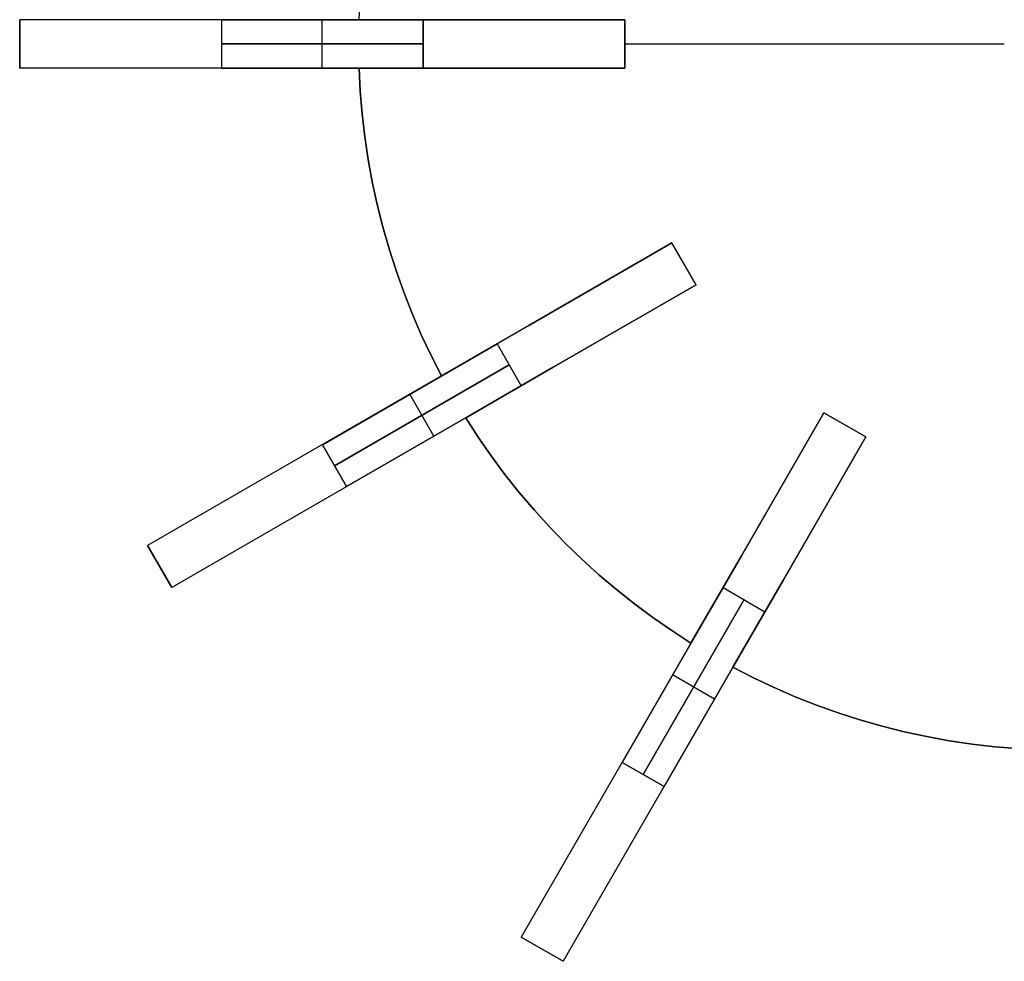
# Model space of a CAD drawing. Header units: millimetres. Extents: x 161 to 3923, y -487 to 1291.
# Tile 21 of 40: x 2188 to 2432, y 67 to 300. Entities that reach past the tile are written whole.
import ezdxf

# ---------------------------------------------------------------- set-up
doc = ezdxf.new("R2010")
doc.units = ezdxf.units.MM
doc.layers.add('Predeterminada', color=7, linetype='Continuous')

msp = doc.modelspace()

# ---------------------------------------------------------------- linework, layer by layer
at = {"layer": 'Predeterminada', "color": 254, "true_color": 0xf3e5b7}
for points in [[(2272.25, 299.92), (2272.54, 305.6), (2273.01, 311.27), (2273.66, 316.92), (2274.5, 322.55), (2275.52, 328.14), (2276.73, 333.7), (2278.11, 339.22), (2279.67, 344.69), (2281.41, 350.1), (2283.32, 355.46), (2285.41, 360.75), (2287.66, 365.97), (2290.09, 371.11), (2292.68, 376.18)], [(2188.14, 299.92), (2188.14, 287.92)], [(2188.14, 299.92), (2188.14, 287.92)], [(2338.14, 299.92), (2188.14, 299.92)], [(2188.14, 287.92), (2188.14, 299.92)], [(2288.14, 299.92), (2238.14, 299.92)], [(2238.14, 299.92), (2288.14, 299.92)], [(2238.14, 299.92), (2238.14, 287.92)], [(2238.14, 299.92), (2238.14, 287.92)], [(2263.14, 287.92), (2263.14, 299.92)], [(2263.14, 287.92), (2263.14, 299.92)], [(2297.26, 299.92), (2272.25, 299.92)], [(2272.25, 299.92), (2297.26, 299.92)], [(2288.14, 287.92), (2288.14, 299.92)], [(2288.14, 299.92), (2288.14, 287.92)], [(2338.14, 299.92), (2297.26, 299.92)], [(2297.26, 299.92), (2338.14, 299.92)], [(2338.14, 287.92), (2338.14, 299.92)], [(2338.14, 299.92), (2338.14, 287.92)], [(2338.14, 287.92), (2338.14, 299.92)], [(2338.14, 287.92), (2338.14, 299.92)], [(2338.14, 287.92), (2338.14, 299.92)], [(2338.14, 287.92), (2338.14, 299.92)], [(2238.14, 293.92), (2288.14, 293.92)], [(2288.14, 293.92), (2238.14, 293.92)], [(2338.14, 293.92), (2432.14, 293.92)], [(2338.14, 293.92), (2432.14, 293.92)], [(2338.14, 287.92), (2188.14, 287.92)], [(2238.14, 287.92), (2288.14, 287.92)], [(2288.14, 287.92), (2238.14, 287.92)], [(2292.68, 211.67), (2290.09, 216.73), (2287.66, 221.88), (2285.41, 227.1), (2283.32, 232.39), (2281.41, 237.75), (2279.67, 243.16), (2278.11, 248.63), (2276.73, 254.15), (2275.52, 259.71), (2274.5, 265.3), (2273.66, 270.93), (2273.01, 276.58), (2272.54, 282.24), (2272.25, 287.92)], [(2272.25, 287.92), (2272.54, 282.24), (2273.01, 276.58), (2273.66, 270.93), (2274.5, 265.3), (2275.52, 259.71), (2276.73, 254.15), (2278.11, 248.63), (2279.67, 243.16), (2281.41, 237.75), (2283.32, 232.39), (2285.41, 227.1), (2287.66, 221.88), (2290.09, 216.73), (2292.68, 211.67)], [(2272.25, 287.92), (2297.26, 287.92)], [(2297.26, 287.92), (2272.25, 287.92)], [(2292.68, 211.67), (2290.09, 216.73), (2287.66, 221.88), (2285.41, 227.1), (2283.32, 232.39), (2281.41, 237.75), (2279.67, 243.16), (2278.11, 248.63), (2276.73, 254.15), (2275.52, 259.71), (2274.5, 265.3), (2273.66, 270.93), (2273.01, 276.58), (2272.54, 282.24), (2272.25, 287.92)], [(2297.26, 287.92), (2338.14, 287.92)], [(2338.14, 287.92), (2297.26, 287.92)], [(2349.75, 244.62), (2219.84, 169.62)], [(2349.75, 244.62), (2314.34, 224.18)], [(2314.34, 224.18), (2349.75, 244.62)], [(2355.75, 234.23), (2349.75, 244.62)], [(2355.75, 234.23), (2349.75, 244.62)], [(2355.75, 234.23), (2349.75, 244.62)], [(2355.75, 234.23), (2349.75, 244.62)], [(2355.75, 234.23), (2349.75, 244.62)], [(2355.75, 234.23), (2349.75, 244.62)], [(2355.75, 234.23), (2225.84, 159.23)], [(2320.34, 213.79), (2355.75, 234.23)], [(2355.75, 234.23), (2320.34, 213.79)], [(2314.34, 224.18), (2292.68, 211.67)], [(2292.68, 211.67), (2314.34, 224.18)], [(2306.45, 219.62), (2263.15, 194.62)], [(2263.15, 194.62), (2306.45, 219.62)], [(2306.45, 219.62), (2312.45, 209.23)], [(2306.45, 219.62), (2312.45, 209.23)], [(2266.15, 189.42), (2309.45, 214.42)], [(2309.45, 214.42), (2266.15, 189.42)], [(2298.68, 201.28), (2320.34, 213.79)], [(2320.34, 213.79), (2298.68, 201.28)], [(2269.15, 184.23), (2312.45, 209.23)], [(2312.45, 209.23), (2269.15, 184.23)], [(2290.8, 196.73), (2284.8, 207.12)], [(2290.8, 196.73), (2284.8, 207.12)], [(2387.45, 202.53), (2312.45, 72.62)], [(2387.45, 202.53), (2367.01, 167.12)], [(2367.01, 167.12), (2387.45, 202.53)], [(2397.84, 196.53), (2387.45, 202.53)], [(2397.84, 196.53), (2387.45, 202.53)], [(2397.84, 196.53), (2387.45, 202.53)], [(2387.45, 202.53), (2397.84, 196.53)], [(2397.84, 196.53), (2387.45, 202.53)], [(2397.84, 196.53), (2387.45, 202.53)], [(2397.84, 196.53), (2387.45, 202.53)], [(2354.5, 145.46), (2349.72, 148.55), (2345.05, 151.79), (2340.49, 155.18), (2336.04, 158.72), (2331.7, 162.4), (2327.49, 166.22), (2323.4, 170.18), (2319.45, 174.27), (2315.62, 178.48), (2311.94, 182.81), (2308.4, 187.27), (2305.01, 191.83), (2301.77, 196.5), (2298.68, 201.28)], [(2298.68, 201.28), (2301.77, 196.5), (2305.01, 191.83), (2308.4, 187.27), (2311.94, 182.81), (2315.62, 178.48), (2319.45, 174.27), (2323.4, 170.18), (2327.49, 166.22), (2331.7, 162.4), (2336.04, 158.72), (2340.49, 155.18), (2345.05, 151.79), (2349.72, 148.55), (2354.5, 145.46)], [(2354.5, 145.46), (2349.72, 148.55), (2345.05, 151.79), (2340.49, 155.18), (2336.04, 158.72), (2331.7, 162.4), (2327.49, 166.22), (2323.4, 170.18), (2319.45, 174.27), (2315.62, 178.48), (2311.94, 182.81), (2308.4, 187.27), (2305.01, 191.83), (2301.77, 196.5), (2298.68, 201.28)], [(2397.84, 196.53), (2322.84, 66.62)], [(2377.4, 161.12), (2397.84, 196.53)], [(2397.84, 196.53), (2377.4, 161.12)], [(2269.15, 184.23), (2263.15, 194.62)], [(2263.15, 194.62), (2269.15, 184.23)], [(2219.84, 169.62), (2225.84, 159.23)], [(2225.84, 159.23), (2219.84, 169.62)], [(2225.84, 159.23), (2219.84, 169.62)], [(2367.01, 167.12), (2354.5, 145.46)], [(2354.5, 145.46), (2367.01, 167.12)], [(2364.89, 139.46), (2377.4, 161.12)], [(2377.4, 161.12), (2364.89, 139.46)], [(2362.45, 159.23), (2337.45, 115.92)], [(2337.45, 115.92), (2362.45, 159.23)], [(2362.45, 159.23), (2372.84, 153.23)], [(2362.45, 159.23), (2372.84, 153.23)], [(2342.64, 112.92), (2367.64, 156.23)], [(2367.64, 156.23), (2342.64, 112.92)], [(2347.84, 109.92), (2372.84, 153.23)], [(2372.84, 153.23), (2347.84, 109.92)], [(2441.14, 119.03), (2435.46, 119.31), (2429.8, 119.79), (2424.15, 120.44), (2418.52, 121.28), (2412.93, 122.3), (2407.37, 123.5), (2401.85, 124.89), (2396.38, 126.45), (2390.97, 128.19), (2385.61, 130.1), (2380.32, 132.18), (2375.1, 134.44), (2369.96, 136.87), (2364.89, 139.46)], [(2364.89, 139.46), (2369.96, 136.87), (2375.1, 134.44), (2380.32, 132.18), (2385.61, 130.1), (2390.97, 128.19), (2396.38, 126.45), (2401.85, 124.89), (2407.37, 123.5), (2412.93, 122.3), (2418.52, 121.28), (2424.15, 120.44), (2429.8, 119.79), (2435.46, 119.31), (2441.14, 119.03)], [(2441.14, 119.03), (2435.46, 119.31), (2429.8, 119.79), (2424.15, 120.44), (2418.52, 121.28), (2412.93, 122.3), (2407.37, 123.5), (2401.85, 124.89), (2396.38, 126.45), (2390.97, 128.19), (2385.61, 130.1), (2380.32, 132.18), (2375.1, 134.44), (2369.96, 136.87), (2364.89, 139.46)], [(2360.34, 131.57), (2349.95, 137.57)], [(2360.34, 131.57), (2349.95, 137.57)], [(2347.84, 109.92), (2337.45, 115.92)], [(2337.45, 115.92), (2347.84, 109.92)], [(2312.45, 72.62), (2322.84, 66.62)], [(2312.45, 72.62), (2322.84, 66.62)], [(2322.84, 66.62), (2312.45, 72.62)], [(2322.84, 66.62), (2312.45, 72.62)]]:
    msp.add_lwpolyline(points, dxfattribs=at)
at = {"layer": 'Predeterminada', "color": 254, "true_color": 0xf3e5b7, "extrusion": (1, 0, 0)}
for points in [[(299.92, 746.79), (299.92, 1096.79)], [(299.92, 696.79), (299.92, 1146.79)], [(299.92, 874.79), (299.92, 886.79)], [(299.92, 874.79), (299.92, 746.79)], [(299.92, 1096.79), (299.92, 886.79)], [(293.92, 746.79), (293.92, 1096.79)], [(293.92, 874.79), (293.92, 746.79)], [(293.92, 1096.79), (293.92, 886.79)], [(293.92, 886.79), (293.92, 874.79)], [(287.92, 746.79), (287.92, 1096.79)], [(287.92, 696.79), (287.92, 1146.79)], [(287.92, 874.79), (287.92, 886.79)], [(287.92, 874.79), (287.92, 746.79)], [(287.92, 1096.79), (287.92, 886.79)], [(244.62, 874.79), (244.62, 721.79)], [(244.62, 1071.79), (244.62, 886.79)], [(239.42, 874.79), (239.42, 721.79)], [(239.42, 1071.79), (239.42, 886.79)], [(234.23, 874.79), (234.23, 721.79)], [(234.23, 1071.79), (234.23, 886.79)], [(211.67, 874.79), (211.67, 886.79)], [(207.12, 671.79), (207.12, 1121.79)], [(202.53, 874.79), (202.53, 696.79)], [(202.53, 1046.79), (202.53, 886.79)], [(201.28, 874.79), (201.28, 886.79)], [(199.53, 874.79), (199.53, 696.79)], [(199.53, 1046.79), (199.53, 886.79)], [(196.73, 671.79), (196.73, 1121.79)], [(196.53, 874.79), (196.53, 696.79)], [(196.53, 1046.79), (196.53, 886.79)], [(169.62, 721.79), (169.62, 1071.79)], [(164.42, 721.79), (164.42, 1071.79)], [(159.23, 721.79), (159.23, 1071.79)], [(145.46, 874.79), (145.46, 886.79)], [(139.46, 874.79), (139.46, 886.79)], [(137.57, 646.79), (137.57, 1096.79)], [(131.57, 646.79), (131.57, 1096.79)], [(72.62, 696.79), (72.62, 1046.79)], [(69.62, 696.79), (69.62, 1046.79)], [(66.62, 696.79), (66.62, 1046.79)]]:
    msp.add_lwpolyline(points, dxfattribs=at)
at = {"layer": 'Predeterminada', "color": 254, "true_color": 0xf3e5b7, "extrusion": (0, 1, 0)}
for points in [[(-2188.14, 1096.79), (-2188.17, 1098.5), (-2188.26, 1100.2), (-2188.41, 1101.9), (-2188.61, 1103.6), (-2188.87, 1105.29), (-2189.19, 1106.96), (-2189.57, 1108.63), (-2190, 1110.28), (-2190.49, 1111.92), (-2191.03, 1113.53), (-2191.63, 1115.13), (-2192.28, 1116.71), (-2192.99, 1118.26), (-2193.75, 1119.79), (-2194.56, 1121.3), (-2195.42, 1122.77), (-2196.34, 1124.21), (-2197.3, 1125.62), (-2198.3, 1127), (-2199.36, 1128.34), (-2200.46, 1129.65), (-2201.6, 1130.92), (-2202.79, 1132.15), (-2204.02, 1133.33), (-2205.28, 1134.48), (-2206.59, 1135.58), (-2207.93, 1136.63), (-2209.31, 1137.64), (-2210.72, 1138.6), (-2212.17, 1139.51), (-2213.64, 1140.37), (-2215.14, 1141.18), (-2216.67, 1141.94), (-2218.22, 1142.65), (-2219.8, 1143.3), (-2221.4, 1143.9), (-2223.02, 1144.45), (-2224.66, 1144.94), (-2226.31, 1145.37), (-2227.97, 1145.74), (-2229.65, 1146.06), (-2231.34, 1146.32), (-2233.03, 1146.53), (-2234.73, 1146.67), (-2236.44, 1146.76), (-2238.14, 1146.79)], [(-2238.14, 696.79), (-2236.44, 696.82), (-2234.73, 696.91), (-2233.03, 697.05), (-2231.34, 697.26), (-2229.65, 697.52), (-2227.97, 697.84), (-2226.31, 698.21), (-2224.66, 698.64), (-2223.02, 699.13), (-2221.4, 699.68), (-2219.8, 700.28), (-2218.22, 700.93), (-2216.67, 701.64), (-2215.14, 702.4), (-2213.64, 703.21), (-2212.17, 704.07), (-2210.72, 704.98), (-2209.31, 705.94), (-2207.93, 706.95), (-2206.59, 708), (-2205.28, 709.1), (-2204.02, 710.25), (-2202.79, 711.43), (-2201.6, 712.66), (-2200.46, 713.93), (-2199.36, 715.24), (-2198.3, 716.58), (-2197.3, 717.96), (-2196.34, 719.37), (-2195.42, 720.81), (-2194.56, 722.28), (-2193.75, 723.79), (-2192.99, 725.32), (-2192.28, 726.87), (-2191.63, 728.45), (-2191.03, 730.05), (-2190.49, 731.66), (-2190, 733.3), (-2189.57, 734.95), (-2189.19, 736.62), (-2188.87, 738.29), (-2188.61, 739.98), (-2188.41, 741.68), (-2188.26, 743.38), (-2188.17, 745.08), (-2188.14, 746.79)], [(-2338.14, 746.79), (-2338.12, 745.08), (-2338.03, 743.38), (-2337.88, 741.68), (-2337.68, 739.98), (-2337.42, 738.29), (-2337.1, 736.62), (-2336.72, 734.95), (-2336.29, 733.3), (-2335.8, 731.66), (-2335.26, 730.05), (-2334.66, 728.45), (-2334.01, 726.87), (-2333.3, 725.32), (-2332.54, 723.79), (-2331.73, 722.28), (-2330.87, 720.81), (-2329.95, 719.37), (-2328.99, 717.96), (-2327.99, 716.58), (-2326.93, 715.24), (-2325.83, 713.93), (-2324.69, 712.66), (-2323.5, 711.43), (-2322.27, 710.25), (-2321.01, 709.1), (-2319.7, 708), (-2318.36, 706.95), (-2316.98, 705.94), (-2315.57, 704.98), (-2314.12, 704.07), (-2312.65, 703.21), (-2311.15, 702.4), (-2309.62, 701.64), (-2308.06, 700.93), (-2306.49, 700.28), (-2304.89, 699.68), (-2303.27, 699.13), (-2301.63, 698.64), (-2299.98, 698.21), (-2298.32, 697.84), (-2296.64, 697.52), (-2294.95, 697.26), (-2293.26, 697.05), (-2291.56, 696.91), (-2289.85, 696.82), (-2288.14, 696.79)], [(-2288.14, 1146.79), (-2289.85, 1146.76), (-2291.56, 1146.67), (-2293.26, 1146.53), (-2294.95, 1146.32), (-2296.64, 1146.06), (-2298.32, 1145.74), (-2299.98, 1145.37), (-2301.63, 1144.94), (-2303.27, 1144.45), (-2304.89, 1143.9), (-2306.49, 1143.3), (-2308.06, 1142.65), (-2309.62, 1141.94), (-2311.15, 1141.18), (-2312.65, 1140.37), (-2314.12, 1139.51), (-2315.57, 1138.6), (-2316.98, 1137.64), (-2318.36, 1136.63), (-2319.7, 1135.58), (-2321.01, 1134.48), (-2322.27, 1133.33), (-2323.5, 1132.15), (-2324.69, 1130.92), (-2325.83, 1129.65), (-2326.93, 1128.34), (-2327.99, 1127), (-2328.99, 1125.62), (-2329.95, 1124.21), (-2330.87, 1122.77), (-2331.73, 1121.3), (-2332.54, 1119.79), (-2333.3, 1118.26), (-2334.01, 1116.71), (-2334.66, 1115.13), (-2335.26, 1113.53), (-2335.8, 1111.92), (-2336.29, 1110.28), (-2336.72, 1108.63), (-2337.1, 1106.96), (-2337.42, 1105.29), (-2337.68, 1103.6), (-2337.88, 1101.9), (-2338.03, 1100.2), (-2338.12, 1098.5), (-2338.14, 1096.79)], [(-2188.14, 1096.79), (-2188.17, 1098.5), (-2188.26, 1100.2), (-2188.41, 1101.9), (-2188.61, 1103.6), (-2188.87, 1105.29), (-2189.19, 1106.96), (-2189.57, 1108.63), (-2190, 1110.28), (-2190.49, 1111.92), (-2191.03, 1113.53), (-2191.63, 1115.13), (-2192.28, 1116.71), (-2192.99, 1118.26), (-2193.75, 1119.79), (-2194.56, 1121.3), (-2195.42, 1122.77), (-2196.34, 1124.21), (-2197.3, 1125.62), (-2198.3, 1127), (-2199.36, 1128.34), (-2200.46, 1129.65), (-2201.6, 1130.92), (-2202.79, 1132.15), (-2204.02, 1133.33), (-2205.28, 1134.48), (-2206.59, 1135.58), (-2207.93, 1136.63), (-2209.31, 1137.64), (-2210.72, 1138.6), (-2212.17, 1139.51), (-2213.64, 1140.37), (-2215.14, 1141.18), (-2216.67, 1141.94), (-2218.22, 1142.65), (-2219.8, 1143.3), (-2221.4, 1143.9), (-2223.02, 1144.45), (-2224.66, 1144.94), (-2226.31, 1145.37), (-2227.97, 1145.74), (-2229.65, 1146.06), (-2231.34, 1146.32), (-2233.03, 1146.53), (-2234.73, 1146.67), (-2236.44, 1146.76), (-2238.14, 1146.79)], [(-2238.14, 696.79), (-2236.44, 696.82), (-2234.73, 696.91), (-2233.03, 697.05), (-2231.34, 697.26), (-2229.65, 697.52), (-2227.97, 697.84), (-2226.31, 698.21), (-2224.66, 698.64), (-2223.02, 699.13), (-2221.4, 699.68), (-2219.8, 700.28), (-2218.22, 700.93), (-2216.67, 701.64), (-2215.14, 702.4), (-2213.64, 703.21), (-2212.17, 704.07), (-2210.72, 704.98), (-2209.31, 705.94), (-2207.93, 706.95), (-2206.59, 708), (-2205.28, 709.1), (-2204.02, 710.25), (-2202.79, 711.43), (-2201.6, 712.66), (-2200.46, 713.93), (-2199.36, 715.24), (-2198.3, 716.58), (-2197.3, 717.96), (-2196.34, 719.37), (-2195.42, 720.81), (-2194.56, 722.28), (-2193.75, 723.79), (-2192.99, 725.32), (-2192.28, 726.87), (-2191.63, 728.45), (-2191.03, 730.05), (-2190.49, 731.66), (-2190, 733.3), (-2189.57, 734.95), (-2189.19, 736.62), (-2188.87, 738.29), (-2188.61, 739.98), (-2188.41, 741.68), (-2188.26, 743.38), (-2188.17, 745.08), (-2188.14, 746.79)], [(-2338.14, 746.79), (-2338.12, 745.08), (-2338.03, 743.38), (-2337.88, 741.68), (-2337.68, 739.98), (-2337.42, 738.29), (-2337.1, 736.62), (-2336.72, 734.95), (-2336.29, 733.3), (-2335.8, 731.66), (-2335.26, 730.05), (-2334.66, 728.45), (-2334.01, 726.87), (-2333.3, 725.32), (-2332.54, 723.79), (-2331.73, 722.28), (-2330.87, 720.81), (-2329.95, 719.37), (-2328.99, 717.96), (-2327.99, 716.58), (-2326.93, 715.24), (-2325.83, 713.93), (-2324.69, 712.66), (-2323.5, 711.43), (-2322.27, 710.25), (-2321.01, 709.1), (-2319.7, 708), (-2318.36, 706.95), (-2316.98, 705.94), (-2315.57, 704.98), (-2314.12, 704.07), (-2312.65, 703.21), (-2311.15, 702.4), (-2309.62, 701.64), (-2308.06, 700.93), (-2306.49, 700.28), (-2304.89, 699.68), (-2303.27, 699.13), (-2301.63, 698.64), (-2299.98, 698.21), (-2298.32, 697.84), (-2296.64, 697.52), (-2294.95, 697.26), (-2293.26, 697.05), (-2291.56, 696.91), (-2289.85, 696.82), (-2288.14, 696.79)], [(-2288.14, 1146.79), (-2289.85, 1146.76), (-2291.56, 1146.67), (-2293.26, 1146.53), (-2294.95, 1146.32), (-2296.64, 1146.06), (-2298.32, 1145.74), (-2299.98, 1145.37), (-2301.63, 1144.94), (-2303.27, 1144.45), (-2304.89, 1143.9), (-2306.49, 1143.3), (-2308.06, 1142.65), (-2309.62, 1141.94), (-2311.15, 1141.18), (-2312.65, 1140.37), (-2314.12, 1139.51), (-2315.57, 1138.6), (-2316.98, 1137.64), (-2318.36, 1136.63), (-2319.7, 1135.58), (-2321.01, 1134.48), (-2322.27, 1133.33), (-2323.5, 1132.15), (-2324.69, 1130.92), (-2325.83, 1129.65), (-2326.93, 1128.34), (-2327.99, 1127), (-2328.99, 1125.62), (-2329.95, 1124.21), (-2330.87, 1122.77), (-2331.73, 1121.3), (-2332.54, 1119.79), (-2333.3, 1118.26), (-2334.01, 1116.71), (-2334.66, 1115.13), (-2335.26, 1113.53), (-2335.8, 1111.92), (-2336.29, 1110.28), (-2336.72, 1108.63), (-2337.1, 1106.96), (-2337.42, 1105.29), (-2337.68, 1103.6), (-2337.88, 1101.9), (-2338.03, 1100.2), (-2338.12, 1098.5), (-2338.14, 1096.79)], [(-2188.14, 1096.79), (-2188.17, 1098.5), (-2188.26, 1100.2), (-2188.41, 1101.9), (-2188.61, 1103.6), (-2188.87, 1105.29), (-2189.19, 1106.96), (-2189.57, 1108.63), (-2190, 1110.28), (-2190.49, 1111.92), (-2191.03, 1113.53), (-2191.63, 1115.13), (-2192.28, 1116.71), (-2192.99, 1118.26), (-2193.75, 1119.79), (-2194.56, 1121.3), (-2195.42, 1122.77), (-2196.34, 1124.21), (-2197.3, 1125.62), (-2198.3, 1127), (-2199.36, 1128.34), (-2200.46, 1129.65), (-2201.6, 1130.92), (-2202.79, 1132.15), (-2204.02, 1133.33), (-2205.28, 1134.48), (-2206.59, 1135.58), (-2207.93, 1136.63), (-2209.31, 1137.64), (-2210.72, 1138.6), (-2212.17, 1139.51), (-2213.64, 1140.37), (-2215.14, 1141.18), (-2216.67, 1141.94), (-2218.22, 1142.65), (-2219.8, 1143.3), (-2221.4, 1143.9), (-2223.02, 1144.45), (-2224.66, 1144.94), (-2226.31, 1145.37), (-2227.97, 1145.74), (-2229.65, 1146.06), (-2231.34, 1146.32), (-2233.03, 1146.53), (-2234.73, 1146.67), (-2236.44, 1146.76), (-2238.14, 1146.79)], [(-2238.14, 696.79), (-2236.44, 696.82), (-2234.73, 696.91), (-2233.03, 697.05), (-2231.34, 697.26), (-2229.65, 697.52), (-2227.97, 697.84), (-2226.31, 698.21), (-2224.66, 698.64), (-2223.02, 699.13), (-2221.4, 699.68), (-2219.8, 700.28), (-2218.22, 700.93), (-2216.67, 701.64), (-2215.14, 702.4), (-2213.64, 703.21), (-2212.17, 704.07), (-2210.72, 704.98), (-2209.31, 705.94), (-2207.93, 706.95), (-2206.59, 708), (-2205.28, 709.1), (-2204.02, 710.25), (-2202.79, 711.43), (-2201.6, 712.66), (-2200.46, 713.93), (-2199.36, 715.24), (-2198.3, 716.58), (-2197.3, 717.96), (-2196.34, 719.37), (-2195.42, 720.81), (-2194.56, 722.28), (-2193.75, 723.79), (-2192.99, 725.32), (-2192.28, 726.87), (-2191.63, 728.45), (-2191.03, 730.05), (-2190.49, 731.66), (-2190, 733.3), (-2189.57, 734.95), (-2189.19, 736.62), (-2188.87, 738.29), (-2188.61, 739.98), (-2188.41, 741.68), (-2188.26, 743.38), (-2188.17, 745.08), (-2188.14, 746.79)], [(-2338.14, 746.79), (-2338.12, 745.08), (-2338.03, 743.38), (-2337.88, 741.68), (-2337.68, 739.98), (-2337.42, 738.29), (-2337.1, 736.62), (-2336.72, 734.95), (-2336.29, 733.3), (-2335.8, 731.66), (-2335.26, 730.05), (-2334.66, 728.45), (-2334.01, 726.87), (-2333.3, 725.32), (-2332.54, 723.79), (-2331.73, 722.28), (-2330.87, 720.81), (-2329.95, 719.37), (-2328.99, 717.96), (-2327.99, 716.58), (-2326.93, 715.24), (-2325.83, 713.93), (-2324.69, 712.66), (-2323.5, 711.43), (-2322.27, 710.25), (-2321.01, 709.1), (-2319.7, 708), (-2318.36, 706.95), (-2316.98, 705.94), (-2315.57, 704.98), (-2314.12, 704.07), (-2312.65, 703.21), (-2311.15, 702.4), (-2309.62, 701.64), (-2308.06, 700.93), (-2306.49, 700.28), (-2304.89, 699.68), (-2303.27, 699.13), (-2301.63, 698.64), (-2299.98, 698.21), (-2298.32, 697.84), (-2296.64, 697.52), (-2294.95, 697.26), (-2293.26, 697.05), (-2291.56, 696.91), (-2289.85, 696.82), (-2288.14, 696.79)], [(-2288.14, 1146.79), (-2289.85, 1146.76), (-2291.56, 1146.67), (-2293.26, 1146.53), (-2294.95, 1146.32), (-2296.64, 1146.06), (-2298.32, 1145.74), (-2299.98, 1145.37), (-2301.63, 1144.94), (-2303.27, 1144.45), (-2304.89, 1143.9), (-2306.49, 1143.3), (-2308.06, 1142.65), (-2309.62, 1141.94), (-2311.15, 1141.18), (-2312.65, 1140.37), (-2314.12, 1139.51), (-2315.57, 1138.6), (-2316.98, 1137.64), (-2318.36, 1136.63), (-2319.7, 1135.58), (-2321.01, 1134.48), (-2322.27, 1133.33), (-2323.5, 1132.15), (-2324.69, 1130.92), (-2325.83, 1129.65), (-2326.93, 1128.34), (-2327.99, 1127), (-2328.99, 1125.62), (-2329.95, 1124.21), (-2330.87, 1122.77), (-2331.73, 1121.3), (-2332.54, 1119.79), (-2333.3, 1118.26), (-2334.01, 1116.71), (-2334.66, 1115.13), (-2335.26, 1113.53), (-2335.8, 1111.92), (-2336.29, 1110.28), (-2336.72, 1108.63), (-2337.1, 1106.96), (-2337.42, 1105.29), (-2337.68, 1103.6), (-2337.88, 1101.9), (-2338.03, 1100.2), (-2338.12, 1098.5), (-2338.14, 1096.79)]]:
    msp.add_lwpolyline(points, dxfattribs=at)
at = {"layer": 'Predeterminada', "color": 254, "true_color": 0xf3e5b7, "extrusion": (-0.5, 0.866025, -1.87725e-14)}
msp.add_lwpolyline([(-2157.25, 721.79), (-2157.22, 720.08), (-2157.13, 718.38), (-2156.99, 716.68), (-2156.79, 714.98), (-2156.52, 713.29), (-2156.21, 711.62), (-2155.83, 709.95), (-2155.4, 708.3), (-2154.91, 706.66), (-2154.36, 705.05), (-2153.77, 703.45), (-2153.11, 701.87), (-2152.4, 700.32), (-2151.65, 698.79), (-2150.83, 697.28), (-2149.97, 695.81), (-2149.06, 694.37), (-2148.1, 692.96), (-2147.09, 691.58), (-2146.04, 690.24), (-2144.94, 688.93), (-2143.79, 687.66), (-2142.61, 686.43), (-2141.38, 685.25), (-2140.11, 684.1), (-2138.81, 683), (-2137.46, 681.95), (-2136.09, 680.94), (-2134.67, 679.98), (-2133.23, 679.07), (-2131.76, 678.21), (-2130.25, 677.4), (-2128.73, 676.64), (-2127.17, 675.93), (-2125.59, 675.28), (-2124, 674.68), (-2122.38, 674.13), (-2120.74, 673.64), (-2119.09, 673.21), (-2117.42, 672.84), (-2115.75, 672.52), (-2114.06, 672.26), (-2112.36, 672.05), (-2110.66, 671.91), (-2108.96, 671.82), (-2107.25, 671.79)], dxfattribs=at)
at = {"layer": 'Predeterminada', "color": 254, "true_color": 0xf3e5b7, "extrusion": (-0.5, 0.866025, 1.77104e-14)}
msp.add_lwpolyline([(-2107.25, 1121.79), (-2108.96, 1121.76), (-2110.66, 1121.67), (-2112.36, 1121.53), (-2114.06, 1121.32), (-2115.75, 1121.06), (-2117.42, 1120.74), (-2119.09, 1120.37), (-2120.74, 1119.94), (-2122.38, 1119.45), (-2124, 1118.9), (-2125.59, 1118.3), (-2127.17, 1117.65), (-2128.73, 1116.94), (-2130.25, 1116.18), (-2131.76, 1115.37), (-2133.23, 1114.51), (-2134.67, 1113.6), (-2136.09, 1112.64), (-2137.46, 1111.63), (-2138.81, 1110.58), (-2140.11, 1109.48), (-2141.38, 1108.33), (-2142.61, 1107.15), (-2143.79, 1105.92), (-2144.94, 1104.65), (-2146.04, 1103.34), (-2147.09, 1102), (-2148.1, 1100.62), (-2149.06, 1099.21), (-2149.97, 1097.77), (-2150.83, 1096.3), (-2151.65, 1094.79), (-2152.4, 1093.26), (-2153.11, 1091.71), (-2153.77, 1090.13), (-2154.36, 1088.53), (-2154.91, 1086.92), (-2155.4, 1085.28), (-2155.83, 1083.63), (-2156.21, 1081.96), (-2156.52, 1080.29), (-2156.79, 1078.6), (-2156.99, 1076.9), (-2157.13, 1075.2), (-2157.22, 1073.5), (-2157.25, 1071.79)], dxfattribs=at)
at = {"layer": 'Predeterminada', "color": 254, "true_color": 0xf3e5b7, "extrusion": (-0.5, 0.866025, -4.60511e-13)}
msp.add_lwpolyline([(-2157.25, 721.79), (-2157.22, 720.08), (-2157.13, 718.38), (-2156.99, 716.68), (-2156.79, 714.98), (-2156.52, 713.29), (-2156.21, 711.62), (-2155.83, 709.95), (-2155.4, 708.3), (-2154.91, 706.66), (-2154.36, 705.05), (-2153.77, 703.45), (-2153.11, 701.87), (-2152.4, 700.32), (-2151.65, 698.79), (-2150.83, 697.28), (-2149.97, 695.81), (-2149.06, 694.37), (-2148.1, 692.96), (-2147.09, 691.58), (-2146.04, 690.24), (-2144.94, 688.93), (-2143.79, 687.66), (-2142.61, 686.43), (-2141.38, 685.25), (-2140.11, 684.1), (-2138.81, 683), (-2137.46, 681.95), (-2136.09, 680.94), (-2134.67, 679.98), (-2133.23, 679.07), (-2131.76, 678.21), (-2130.25, 677.4), (-2128.73, 676.64), (-2127.17, 675.93), (-2125.59, 675.28), (-2124, 674.68), (-2122.38, 674.13), (-2120.74, 673.64), (-2119.09, 673.21), (-2117.42, 672.84), (-2115.75, 672.52), (-2114.06, 672.26), (-2112.36, 672.05), (-2110.66, 671.91), (-2108.96, 671.82), (-2107.25, 671.79)], dxfattribs=at)
at = {"layer": 'Predeterminada', "color": 254, "true_color": 0xf3e5b7, "extrusion": (-0.5, 0.866025, 6.73358e-13)}
msp.add_lwpolyline([(-2107.25, 1121.79), (-2108.96, 1121.76), (-2110.66, 1121.67), (-2112.36, 1121.53), (-2114.06, 1121.32), (-2115.75, 1121.06), (-2117.42, 1120.74), (-2119.09, 1120.37), (-2120.74, 1119.94), (-2122.38, 1119.45), (-2124, 1118.9), (-2125.59, 1118.3), (-2127.17, 1117.65), (-2128.73, 1116.94), (-2130.25, 1116.18), (-2131.76, 1115.37), (-2133.23, 1114.51), (-2134.67, 1113.6), (-2136.09, 1112.64), (-2137.46, 1111.63), (-2138.81, 1110.58), (-2140.11, 1109.48), (-2141.38, 1108.33), (-2142.61, 1107.15), (-2143.79, 1105.92), (-2144.94, 1104.65), (-2146.04, 1103.34), (-2147.09, 1102), (-2148.1, 1100.62), (-2149.06, 1099.21), (-2149.97, 1097.77), (-2150.83, 1096.3), (-2151.65, 1094.79), (-2152.4, 1093.26), (-2153.11, 1091.71), (-2153.77, 1090.13), (-2154.36, 1088.53), (-2154.91, 1086.92), (-2155.4, 1085.28), (-2155.83, 1083.63), (-2156.21, 1081.96), (-2156.52, 1080.29), (-2156.79, 1078.6), (-2156.99, 1076.9), (-2157.13, 1075.2), (-2157.22, 1073.5), (-2157.25, 1071.79)], dxfattribs=at)
at = {"layer": 'Predeterminada', "color": 254, "true_color": 0xf3e5b7, "extrusion": (-0.5, 0.866025, -2.54363e-14)}
msp.add_lwpolyline([(-2157.25, 721.79), (-2157.22, 720.08), (-2157.13, 718.38), (-2156.99, 716.68), (-2156.79, 714.98), (-2156.52, 713.29), (-2156.21, 711.62), (-2155.83, 709.95), (-2155.4, 708.3), (-2154.91, 706.66), (-2154.36, 705.05), (-2153.77, 703.45), (-2153.11, 701.87), (-2152.4, 700.32), (-2151.65, 698.79), (-2150.83, 697.28), (-2149.97, 695.81), (-2149.06, 694.37), (-2148.1, 692.96), (-2147.09, 691.58), (-2146.04, 690.24), (-2144.94, 688.93), (-2143.79, 687.66), (-2142.61, 686.43), (-2141.38, 685.25), (-2140.11, 684.1), (-2138.81, 683), (-2137.46, 681.95), (-2136.09, 680.94), (-2134.67, 679.98), (-2133.23, 679.07), (-2131.76, 678.21), (-2130.25, 677.4), (-2128.73, 676.64), (-2127.17, 675.93), (-2125.59, 675.28), (-2124, 674.68), (-2122.38, 674.13), (-2120.74, 673.64), (-2119.09, 673.21), (-2117.42, 672.84), (-2115.75, 672.52), (-2114.06, 672.26), (-2112.36, 672.05), (-2110.66, 671.91), (-2108.96, 671.82), (-2107.25, 671.79)], dxfattribs=at)
at = {"layer": 'Predeterminada', "color": 254, "true_color": 0xf3e5b7, "extrusion": (-0.5, 0.866025, 2.20473e-14)}
msp.add_lwpolyline([(-2107.25, 1121.79), (-2108.96, 1121.76), (-2110.66, 1121.67), (-2112.36, 1121.53), (-2114.06, 1121.32), (-2115.75, 1121.06), (-2117.42, 1120.74), (-2119.09, 1120.37), (-2120.74, 1119.94), (-2122.38, 1119.45), (-2124, 1118.9), (-2125.59, 1118.3), (-2127.17, 1117.65), (-2128.73, 1116.94), (-2130.25, 1116.18), (-2131.76, 1115.37), (-2133.23, 1114.51), (-2134.67, 1113.6), (-2136.09, 1112.64), (-2137.46, 1111.63), (-2138.81, 1110.58), (-2140.11, 1109.48), (-2141.38, 1108.33), (-2142.61, 1107.15), (-2143.79, 1105.92), (-2144.94, 1104.65), (-2146.04, 1103.34), (-2147.09, 1102), (-2148.1, 1100.62), (-2149.06, 1099.21), (-2149.97, 1097.77), (-2150.83, 1096.3), (-2151.65, 1094.79), (-2152.4, 1093.26), (-2153.11, 1091.71), (-2153.77, 1090.13), (-2154.36, 1088.53), (-2154.91, 1086.92), (-2155.4, 1085.28), (-2155.83, 1083.63), (-2156.21, 1081.96), (-2156.52, 1080.29), (-2156.79, 1078.6), (-2156.99, 1076.9), (-2157.13, 1075.2), (-2157.22, 1073.5), (-2157.25, 1071.79)], dxfattribs=at)
at = {"layer": 'Predeterminada', "color": 254, "true_color": 0xf3e5b7, "extrusion": (0.866025, -0.5, -2.43019e-14)}
msp.add_lwpolyline([(1369.12, 696.79), (1369.09, 695.08), (1369, 693.38), (1368.86, 691.68), (1368.65, 689.98), (1368.39, 688.29), (1368.07, 686.62), (1367.7, 684.95), (1367.26, 683.3), (1366.77, 681.66), (1366.23, 680.05), (1365.63, 678.45), (1364.98, 676.87), (1364.27, 675.32), (1363.51, 673.79), (1362.7, 672.28), (1361.84, 670.81), (1360.93, 669.37), (1359.97, 667.96), (1358.96, 666.58), (1357.9, 665.24), (1356.8, 663.93), (1355.66, 662.66), (1354.47, 661.43), (1353.24, 660.25), (1351.98, 659.1), (1350.67, 658), (1349.33, 656.95), (1347.95, 655.94), (1346.54, 654.98), (1345.1, 654.07), (1343.62, 653.21), (1342.12, 652.4), (1340.59, 651.64), (1339.04, 650.93), (1337.46, 650.28), (1335.86, 649.68), (1334.24, 649.13), (1332.61, 648.64), (1330.96, 648.21), (1329.29, 647.84), (1327.61, 647.52), (1325.93, 647.26), (1324.23, 647.05), (1322.53, 646.91), (1320.82, 646.82), (1319.12, 646.79)], dxfattribs=at)
at = {"layer": 'Predeterminada', "color": 254, "true_color": 0xf3e5b7, "extrusion": (0.866025, -0.5, 1.09665e-14)}
msp.add_lwpolyline([(1319.12, 1096.79), (1320.82, 1096.76), (1322.53, 1096.67), (1324.23, 1096.53), (1325.93, 1096.32), (1327.61, 1096.06), (1329.29, 1095.74), (1330.96, 1095.37), (1332.61, 1094.94), (1334.24, 1094.45), (1335.86, 1093.9), (1337.46, 1093.3), (1339.04, 1092.65), (1340.59, 1091.94), (1342.12, 1091.18), (1343.62, 1090.37), (1345.1, 1089.51), (1346.54, 1088.6), (1347.95, 1087.64), (1349.33, 1086.63), (1350.67, 1085.58), (1351.98, 1084.48), (1353.24, 1083.33), (1354.47, 1082.15), (1355.66, 1080.92), (1356.8, 1079.65), (1357.9, 1078.34), (1358.96, 1077), (1359.97, 1075.62), (1360.93, 1074.21), (1361.84, 1072.77), (1362.7, 1071.3), (1363.51, 1069.79), (1364.27, 1068.26), (1364.98, 1066.71), (1365.63, 1065.13), (1366.23, 1063.53), (1366.77, 1061.92), (1367.26, 1060.28), (1367.7, 1058.63), (1368.07, 1056.96), (1368.39, 1055.29), (1368.65, 1053.6), (1368.86, 1051.9), (1369, 1050.2), (1369.09, 1048.5), (1369.12, 1046.79)], dxfattribs=at)
at = {"layer": 'Predeterminada', "color": 254, "true_color": 0xf3e5b7, "extrusion": (0.866025, -0.5, -2.14245e-13)}
msp.add_lwpolyline([(1369.12, 696.79), (1369.09, 695.08), (1369, 693.38), (1368.86, 691.68), (1368.65, 689.98), (1368.39, 688.29), (1368.07, 686.62), (1367.7, 684.95), (1367.26, 683.3), (1366.77, 681.66), (1366.23, 680.05), (1365.63, 678.45), (1364.98, 676.87), (1364.27, 675.32), (1363.51, 673.79), (1362.7, 672.28), (1361.84, 670.81), (1360.93, 669.37), (1359.97, 667.96), (1358.96, 666.58), (1357.9, 665.24), (1356.8, 663.93), (1355.66, 662.66), (1354.47, 661.43), (1353.24, 660.25), (1351.98, 659.1), (1350.67, 658), (1349.33, 656.95), (1347.95, 655.94), (1346.54, 654.98), (1345.1, 654.07), (1343.62, 653.21), (1342.12, 652.4), (1340.59, 651.64), (1339.04, 650.93), (1337.46, 650.28), (1335.86, 649.68), (1334.24, 649.13), (1332.61, 648.64), (1330.96, 648.21), (1329.29, 647.84), (1327.61, 647.52), (1325.93, 647.26), (1324.23, 647.05), (1322.53, 646.91), (1320.82, 646.82), (1319.12, 646.79)], dxfattribs=at)
at = {"layer": 'Predeterminada', "color": 254, "true_color": 0xf3e5b7, "extrusion": (0.866025, -0.5, -2.3113e-13)}
msp.add_lwpolyline([(1319.12, 1096.79), (1320.82, 1096.76), (1322.53, 1096.67), (1324.23, 1096.53), (1325.93, 1096.32), (1327.61, 1096.06), (1329.29, 1095.74), (1330.96, 1095.37), (1332.61, 1094.94), (1334.24, 1094.45), (1335.86, 1093.9), (1337.46, 1093.3), (1339.04, 1092.65), (1340.59, 1091.94), (1342.12, 1091.18), (1343.62, 1090.37), (1345.1, 1089.51), (1346.54, 1088.6), (1347.95, 1087.64), (1349.33, 1086.63), (1350.67, 1085.58), (1351.98, 1084.48), (1353.24, 1083.33), (1354.47, 1082.15), (1355.66, 1080.92), (1356.8, 1079.65), (1357.9, 1078.34), (1358.96, 1077), (1359.97, 1075.62), (1360.93, 1074.21), (1361.84, 1072.77), (1362.7, 1071.3), (1363.51, 1069.79), (1364.27, 1068.26), (1364.98, 1066.71), (1365.63, 1065.13), (1366.23, 1063.53), (1366.77, 1061.92), (1367.26, 1060.28), (1367.7, 1058.63), (1368.07, 1056.96), (1368.39, 1055.29), (1368.65, 1053.6), (1368.86, 1051.9), (1369, 1050.2), (1369.09, 1048.5), (1369.12, 1046.79)], dxfattribs=at)
at = {"layer": 'Predeterminada', "color": 254, "true_color": 0xf3e5b7, "extrusion": (0.866025, -0.5, -4.03463e-15)}
msp.add_lwpolyline([(1369.12, 696.79), (1369.09, 695.08), (1369, 693.38), (1368.86, 691.68), (1368.65, 689.98), (1368.39, 688.29), (1368.07, 686.62), (1367.7, 684.95), (1367.26, 683.3), (1366.77, 681.66), (1366.23, 680.05), (1365.63, 678.45), (1364.98, 676.87), (1364.27, 675.32), (1363.51, 673.79), (1362.7, 672.28), (1361.84, 670.81), (1360.93, 669.37), (1359.97, 667.96), (1358.96, 666.58), (1357.9, 665.24), (1356.8, 663.93), (1355.66, 662.66), (1354.47, 661.43), (1353.24, 660.25), (1351.98, 659.1), (1350.67, 658), (1349.33, 656.95), (1347.95, 655.94), (1346.54, 654.98), (1345.1, 654.07), (1343.62, 653.21), (1342.12, 652.4), (1340.59, 651.64), (1339.04, 650.93), (1337.46, 650.28), (1335.86, 649.68), (1334.24, 649.13), (1332.61, 648.64), (1330.96, 648.21), (1329.29, 647.84), (1327.61, 647.52), (1325.93, 647.26), (1324.23, 647.05), (1322.53, 646.91), (1320.82, 646.82), (1319.12, 646.79)], dxfattribs=at)
at = {"layer": 'Predeterminada', "color": 254, "true_color": 0xf3e5b7, "extrusion": (0.866025, -0.5, 1.68992e-14)}
msp.add_lwpolyline([(1319.12, 1096.79), (1320.82, 1096.76), (1322.53, 1096.67), (1324.23, 1096.53), (1325.93, 1096.32), (1327.61, 1096.06), (1329.29, 1095.74), (1330.96, 1095.37), (1332.61, 1094.94), (1334.24, 1094.45), (1335.86, 1093.9), (1337.46, 1093.3), (1339.04, 1092.65), (1340.59, 1091.94), (1342.12, 1091.18), (1343.62, 1090.37), (1345.1, 1089.51), (1346.54, 1088.6), (1347.95, 1087.64), (1349.33, 1086.63), (1350.67, 1085.58), (1351.98, 1084.48), (1353.24, 1083.33), (1354.47, 1082.15), (1355.66, 1080.92), (1356.8, 1079.65), (1357.9, 1078.34), (1358.96, 1077), (1359.97, 1075.62), (1360.93, 1074.21), (1361.84, 1072.77), (1362.7, 1071.3), (1363.51, 1069.79), (1364.27, 1068.26), (1364.98, 1066.71), (1365.63, 1065.13), (1366.23, 1063.53), (1366.77, 1061.92), (1367.26, 1060.28), (1367.7, 1058.63), (1368.07, 1056.96), (1368.39, 1055.29), (1368.65, 1053.6), (1368.86, 1051.9), (1369, 1050.2), (1369.09, 1048.5), (1369.12, 1046.79)], dxfattribs=at)
at = {"layer": 'Predeterminada', "color": 254, "true_color": 0xf3e5b7, "extrusion": (-0.5, 0.866025, 7.0426e-14)}
msp.add_lwpolyline([(-2007.25, 1071.79), (-2007.28, 1073.5), (-2007.37, 1075.2), (-2007.51, 1076.9), (-2007.72, 1078.6), (-2007.98, 1080.29), (-2008.3, 1081.96), (-2008.67, 1083.63), (-2009.11, 1085.28), (-2009.59, 1086.92), (-2010.14, 1088.53), (-2010.74, 1090.13), (-2011.39, 1091.71), (-2012.1, 1093.26), (-2012.86, 1094.79), (-2013.67, 1096.3), (-2014.53, 1097.77), (-2015.44, 1099.21), (-2016.4, 1100.62), (-2017.41, 1102), (-2018.47, 1103.34), (-2019.57, 1104.65), (-2020.71, 1105.92), (-2021.9, 1107.15), (-2023.12, 1108.33), (-2024.39, 1109.48), (-2025.7, 1110.58), (-2027.04, 1111.63), (-2028.42, 1112.64), (-2029.83, 1113.6), (-2031.27, 1114.51), (-2032.75, 1115.37), (-2034.25, 1116.18), (-2035.78, 1116.94), (-2037.33, 1117.65), (-2038.91, 1118.3), (-2040.51, 1118.9), (-2042.13, 1119.45), (-2043.76, 1119.94), (-2045.41, 1120.37), (-2047.08, 1120.74), (-2048.76, 1121.06), (-2050.44, 1121.32), (-2052.14, 1121.53), (-2053.84, 1121.67), (-2055.54, 1121.76), (-2057.25, 1121.79)], dxfattribs=at)
at = {"layer": 'Predeterminada', "color": 254, "true_color": 0xf3e5b7, "extrusion": (-0.5, 0.866025, -8.9288e-14)}
msp.add_lwpolyline([(-2057.25, 671.79), (-2055.54, 671.82), (-2053.84, 671.91), (-2052.14, 672.05), (-2050.44, 672.26), (-2048.76, 672.52), (-2047.08, 672.84), (-2045.41, 673.21), (-2043.76, 673.64), (-2042.13, 674.13), (-2040.51, 674.68), (-2038.91, 675.28), (-2037.33, 675.93), (-2035.78, 676.64), (-2034.25, 677.4), (-2032.75, 678.21), (-2031.27, 679.07), (-2029.83, 679.98), (-2028.42, 680.94), (-2027.04, 681.95), (-2025.7, 683), (-2024.39, 684.1), (-2023.12, 685.25), (-2021.9, 686.43), (-2020.71, 687.66), (-2019.57, 688.93), (-2018.47, 690.24), (-2017.41, 691.58), (-2016.4, 692.96), (-2015.44, 694.37), (-2014.53, 695.81), (-2013.67, 697.28), (-2012.86, 698.79), (-2012.1, 700.32), (-2011.39, 701.87), (-2010.74, 703.45), (-2010.14, 705.05), (-2009.59, 706.66), (-2009.11, 708.3), (-2008.67, 709.95), (-2008.3, 711.62), (-2007.98, 713.29), (-2007.72, 714.98), (-2007.51, 716.68), (-2007.37, 718.38), (-2007.28, 720.08), (-2007.25, 721.79)], dxfattribs=at)
at = {"layer": 'Predeterminada', "color": 254, "true_color": 0xf3e5b7, "extrusion": (-0.5, 0.866025, 6.73498e-13)}
msp.add_lwpolyline([(-2007.25, 1071.79), (-2007.28, 1073.5), (-2007.37, 1075.2), (-2007.51, 1076.9), (-2007.72, 1078.6), (-2007.98, 1080.29), (-2008.3, 1081.96), (-2008.67, 1083.63), (-2009.11, 1085.28), (-2009.59, 1086.92), (-2010.14, 1088.53), (-2010.74, 1090.13), (-2011.39, 1091.71), (-2012.1, 1093.26), (-2012.86, 1094.79), (-2013.67, 1096.3), (-2014.53, 1097.77), (-2015.44, 1099.21), (-2016.4, 1100.62), (-2017.41, 1102), (-2018.47, 1103.34), (-2019.57, 1104.65), (-2020.71, 1105.92), (-2021.9, 1107.15), (-2023.12, 1108.33), (-2024.39, 1109.48), (-2025.7, 1110.58), (-2027.04, 1111.63), (-2028.42, 1112.64), (-2029.83, 1113.6), (-2031.27, 1114.51), (-2032.75, 1115.37), (-2034.25, 1116.18), (-2035.78, 1116.94), (-2037.33, 1117.65), (-2038.91, 1118.3), (-2040.51, 1118.9), (-2042.13, 1119.45), (-2043.76, 1119.94), (-2045.41, 1120.37), (-2047.08, 1120.74), (-2048.76, 1121.06), (-2050.44, 1121.32), (-2052.14, 1121.53), (-2053.84, 1121.67), (-2055.54, 1121.76), (-2057.25, 1121.79)], dxfattribs=at)
at = {"layer": 'Predeterminada', "color": 254, "true_color": 0xf3e5b7, "extrusion": (-0.5, 0.866025, -9.02554e-16)}
msp.add_lwpolyline([(-2057.25, 671.79), (-2055.54, 671.82), (-2053.84, 671.91), (-2052.14, 672.05), (-2050.44, 672.26), (-2048.76, 672.52), (-2047.08, 672.84), (-2045.41, 673.21), (-2043.76, 673.64), (-2042.13, 674.13), (-2040.51, 674.68), (-2038.91, 675.28), (-2037.33, 675.93), (-2035.78, 676.64), (-2034.25, 677.4), (-2032.75, 678.21), (-2031.27, 679.07), (-2029.83, 679.98), (-2028.42, 680.94), (-2027.04, 681.95), (-2025.7, 683), (-2024.39, 684.1), (-2023.12, 685.25), (-2021.9, 686.43), (-2020.71, 687.66), (-2019.57, 688.93), (-2018.47, 690.24), (-2017.41, 691.58), (-2016.4, 692.96), (-2015.44, 694.37), (-2014.53, 695.81), (-2013.67, 697.28), (-2012.86, 698.79), (-2012.1, 700.32), (-2011.39, 701.87), (-2010.74, 703.45), (-2010.14, 705.05), (-2009.59, 706.66), (-2009.11, 708.3), (-2008.67, 709.95), (-2008.3, 711.62), (-2007.98, 713.29), (-2007.72, 714.98), (-2007.51, 716.68), (-2007.37, 718.38), (-2007.28, 720.08), (-2007.25, 721.79)], dxfattribs=at)
at = {"layer": 'Predeterminada', "color": 254, "true_color": 0xf3e5b7, "extrusion": (-0.5, 0.866025, 7.56384e-14)}
msp.add_lwpolyline([(-2007.25, 1071.79), (-2007.28, 1073.5), (-2007.37, 1075.2), (-2007.51, 1076.9), (-2007.72, 1078.6), (-2007.98, 1080.29), (-2008.3, 1081.96), (-2008.67, 1083.63), (-2009.11, 1085.28), (-2009.59, 1086.92), (-2010.14, 1088.53), (-2010.74, 1090.13), (-2011.39, 1091.71), (-2012.1, 1093.26), (-2012.86, 1094.79), (-2013.67, 1096.3), (-2014.53, 1097.77), (-2015.44, 1099.21), (-2016.4, 1100.62), (-2017.41, 1102), (-2018.47, 1103.34), (-2019.57, 1104.65), (-2020.71, 1105.92), (-2021.9, 1107.15), (-2023.12, 1108.33), (-2024.39, 1109.48), (-2025.7, 1110.58), (-2027.04, 1111.63), (-2028.42, 1112.64), (-2029.83, 1113.6), (-2031.27, 1114.51), (-2032.75, 1115.37), (-2034.25, 1116.18), (-2035.78, 1116.94), (-2037.33, 1117.65), (-2038.91, 1118.3), (-2040.51, 1118.9), (-2042.13, 1119.45), (-2043.76, 1119.94), (-2045.41, 1120.37), (-2047.08, 1120.74), (-2048.76, 1121.06), (-2050.44, 1121.32), (-2052.14, 1121.53), (-2053.84, 1121.67), (-2055.54, 1121.76), (-2057.25, 1121.79)], dxfattribs=at)
at = {"layer": 'Predeterminada', "color": 254, "true_color": 0xf3e5b7, "extrusion": (-0.5, 0.866025, -8.83169e-14)}
msp.add_lwpolyline([(-2057.25, 671.79), (-2055.54, 671.82), (-2053.84, 671.91), (-2052.14, 672.05), (-2050.44, 672.26), (-2048.76, 672.52), (-2047.08, 672.84), (-2045.41, 673.21), (-2043.76, 673.64), (-2042.13, 674.13), (-2040.51, 674.68), (-2038.91, 675.28), (-2037.33, 675.93), (-2035.78, 676.64), (-2034.25, 677.4), (-2032.75, 678.21), (-2031.27, 679.07), (-2029.83, 679.98), (-2028.42, 680.94), (-2027.04, 681.95), (-2025.7, 683), (-2024.39, 684.1), (-2023.12, 685.25), (-2021.9, 686.43), (-2020.71, 687.66), (-2019.57, 688.93), (-2018.47, 690.24), (-2017.41, 691.58), (-2016.4, 692.96), (-2015.44, 694.37), (-2014.53, 695.81), (-2013.67, 697.28), (-2012.86, 698.79), (-2012.1, 700.32), (-2011.39, 701.87), (-2010.74, 703.45), (-2010.14, 705.05), (-2009.59, 706.66), (-2009.11, 708.3), (-2008.67, 709.95), (-2008.3, 711.62), (-2007.98, 713.29), (-2007.72, 714.98), (-2007.51, 716.68), (-2007.37, 718.38), (-2007.28, 720.08), (-2007.25, 721.79)], dxfattribs=at)
at = {"layer": 'Predeterminada', "color": 254, "true_color": 0xf3e5b7, "extrusion": (0.866025, -0.5, -3.88684e-14)}
msp.add_lwpolyline([(1219.12, 1046.79), (1219.15, 1048.5), (1219.23, 1050.2), (1219.38, 1051.9), (1219.58, 1053.6), (1219.84, 1055.29), (1220.16, 1056.96), (1220.54, 1058.63), (1220.97, 1060.28), (1221.46, 1061.92), (1222, 1063.53), (1222.6, 1065.13), (1223.26, 1066.71), (1223.96, 1068.26), (1224.72, 1069.79), (1225.53, 1071.3), (1226.4, 1072.77), (1227.31, 1074.21), (1228.27, 1075.62), (1229.28, 1077), (1230.33, 1078.34), (1231.43, 1079.65), (1232.58, 1080.92), (1233.76, 1082.15), (1234.99, 1083.33), (1236.26, 1084.48), (1237.56, 1085.58), (1238.91, 1086.63), (1240.28, 1087.64), (1241.69, 1088.6), (1243.14, 1089.51), (1244.61, 1090.37), (1246.11, 1091.18), (1247.64, 1091.94), (1249.2, 1092.65), (1250.77, 1093.3), (1252.37, 1093.9), (1253.99, 1094.45), (1255.63, 1094.94), (1257.28, 1095.37), (1258.94, 1095.74), (1260.62, 1096.06), (1262.31, 1096.32), (1264, 1096.53), (1265.71, 1096.67), (1267.41, 1096.76), (1269.12, 1096.79)], dxfattribs=at)
at = {"layer": 'Predeterminada', "color": 254, "true_color": 0xf3e5b7, "extrusion": (0.866025, -0.5, 1.83782e-14)}
msp.add_lwpolyline([(1269.12, 646.79), (1267.41, 646.82), (1265.71, 646.91), (1264, 647.05), (1262.31, 647.26), (1260.62, 647.52), (1258.94, 647.84), (1257.28, 648.21), (1255.63, 648.64), (1253.99, 649.13), (1252.37, 649.68), (1250.77, 650.28), (1249.2, 650.93), (1247.64, 651.64), (1246.11, 652.4), (1244.61, 653.21), (1243.14, 654.07), (1241.69, 654.98), (1240.28, 655.94), (1238.91, 656.95), (1237.56, 658), (1236.26, 659.1), (1234.99, 660.25), (1233.76, 661.43), (1232.58, 662.66), (1231.43, 663.93), (1230.33, 665.24), (1229.28, 666.58), (1228.27, 667.96), (1227.31, 669.37), (1226.4, 670.81), (1225.53, 672.28), (1224.72, 673.79), (1223.96, 675.32), (1223.26, 676.87), (1222.6, 678.45), (1222, 680.05), (1221.46, 681.66), (1220.97, 683.3), (1220.54, 684.95), (1220.16, 686.62), (1219.84, 688.29), (1219.58, 689.98), (1219.38, 691.68), (1219.23, 693.38), (1219.15, 695.08), (1219.12, 696.79)], dxfattribs=at)
at = {"layer": 'Predeterminada', "color": 254, "true_color": 0xf3e5b7, "extrusion": (0.866025, -0.5, 8.07619e-15)}
msp.add_lwpolyline([(1219.12, 1046.79), (1219.15, 1048.5), (1219.23, 1050.2), (1219.38, 1051.9), (1219.58, 1053.6), (1219.84, 1055.29), (1220.16, 1056.96), (1220.54, 1058.63), (1220.97, 1060.28), (1221.46, 1061.92), (1222, 1063.53), (1222.6, 1065.13), (1223.26, 1066.71), (1223.96, 1068.26), (1224.72, 1069.79), (1225.53, 1071.3), (1226.4, 1072.77), (1227.31, 1074.21), (1228.27, 1075.62), (1229.28, 1077), (1230.33, 1078.34), (1231.43, 1079.65), (1232.58, 1080.92), (1233.76, 1082.15), (1234.99, 1083.33), (1236.26, 1084.48), (1237.56, 1085.58), (1238.91, 1086.63), (1240.28, 1087.64), (1241.69, 1088.6), (1243.14, 1089.51), (1244.61, 1090.37), (1246.11, 1091.18), (1247.64, 1091.94), (1249.2, 1092.65), (1250.77, 1093.3), (1252.37, 1093.9), (1253.99, 1094.45), (1255.63, 1094.94), (1257.28, 1095.37), (1258.94, 1095.74), (1260.62, 1096.06), (1262.31, 1096.32), (1264, 1096.53), (1265.71, 1096.67), (1267.41, 1096.76), (1269.12, 1096.79)], dxfattribs=at)
at = {"layer": 'Predeterminada', "color": 254, "true_color": 0xf3e5b7, "extrusion": (0.866025, -0.5, -3.40724e-13)}
msp.add_lwpolyline([(1269.12, 646.79), (1267.41, 646.82), (1265.71, 646.91), (1264, 647.05), (1262.31, 647.26), (1260.62, 647.52), (1258.94, 647.84), (1257.28, 648.21), (1255.63, 648.64), (1253.99, 649.13), (1252.37, 649.68), (1250.77, 650.28), (1249.2, 650.93), (1247.64, 651.64), (1246.11, 652.4), (1244.61, 653.21), (1243.14, 654.07), (1241.69, 654.98), (1240.28, 655.94), (1238.91, 656.95), (1237.56, 658), (1236.26, 659.1), (1234.99, 660.25), (1233.76, 661.43), (1232.58, 662.66), (1231.43, 663.93), (1230.33, 665.24), (1229.28, 666.58), (1228.27, 667.96), (1227.31, 669.37), (1226.4, 670.81), (1225.53, 672.28), (1224.72, 673.79), (1223.96, 675.32), (1223.26, 676.87), (1222.6, 678.45), (1222, 680.05), (1221.46, 681.66), (1220.97, 683.3), (1220.54, 684.95), (1220.16, 686.62), (1219.84, 688.29), (1219.58, 689.98), (1219.38, 691.68), (1219.23, 693.38), (1219.15, 695.08), (1219.12, 696.79)], dxfattribs=at)
at = {"layer": 'Predeterminada', "color": 254, "true_color": 0xf3e5b7, "extrusion": (0.866025, -0.5, 7.51483e-14)}
msp.add_lwpolyline([(1219.12, 1046.79), (1219.15, 1048.5), (1219.23, 1050.2), (1219.38, 1051.9), (1219.58, 1053.6), (1219.84, 1055.29), (1220.16, 1056.96), (1220.54, 1058.63), (1220.97, 1060.28), (1221.46, 1061.92), (1222, 1063.53), (1222.6, 1065.13), (1223.26, 1066.71), (1223.96, 1068.26), (1224.72, 1069.79), (1225.53, 1071.3), (1226.4, 1072.77), (1227.31, 1074.21), (1228.27, 1075.62), (1229.28, 1077), (1230.33, 1078.34), (1231.43, 1079.65), (1232.58, 1080.92), (1233.76, 1082.15), (1234.99, 1083.33), (1236.26, 1084.48), (1237.56, 1085.58), (1238.91, 1086.63), (1240.28, 1087.64), (1241.69, 1088.6), (1243.14, 1089.51), (1244.61, 1090.37), (1246.11, 1091.18), (1247.64, 1091.94), (1249.2, 1092.65), (1250.77, 1093.3), (1252.37, 1093.9), (1253.99, 1094.45), (1255.63, 1094.94), (1257.28, 1095.37), (1258.94, 1095.74), (1260.62, 1096.06), (1262.31, 1096.32), (1264, 1096.53), (1265.71, 1096.67), (1267.41, 1096.76), (1269.12, 1096.79)], dxfattribs=at)
at = {"layer": 'Predeterminada', "color": 254, "true_color": 0xf3e5b7, "extrusion": (0.866025, -0.5, -7.03999e-14)}
msp.add_lwpolyline([(1269.12, 646.79), (1267.41, 646.82), (1265.71, 646.91), (1264, 647.05), (1262.31, 647.26), (1260.62, 647.52), (1258.94, 647.84), (1257.28, 648.21), (1255.63, 648.64), (1253.99, 649.13), (1252.37, 649.68), (1250.77, 650.28), (1249.2, 650.93), (1247.64, 651.64), (1246.11, 652.4), (1244.61, 653.21), (1243.14, 654.07), (1241.69, 654.98), (1240.28, 655.94), (1238.91, 656.95), (1237.56, 658), (1236.26, 659.1), (1234.99, 660.25), (1233.76, 661.43), (1232.58, 662.66), (1231.43, 663.93), (1230.33, 665.24), (1229.28, 666.58), (1228.27, 667.96), (1227.31, 669.37), (1226.4, 670.81), (1225.53, 672.28), (1224.72, 673.79), (1223.96, 675.32), (1223.26, 676.87), (1222.6, 678.45), (1222, 680.05), (1221.46, 681.66), (1220.97, 683.3), (1220.54, 684.95), (1220.16, 686.62), (1219.84, 688.29), (1219.58, 689.98), (1219.38, 691.68), (1219.23, 693.38), (1219.15, 695.08), (1219.12, 696.79)], dxfattribs=at)

doc.saveas('drawing.dxf')
